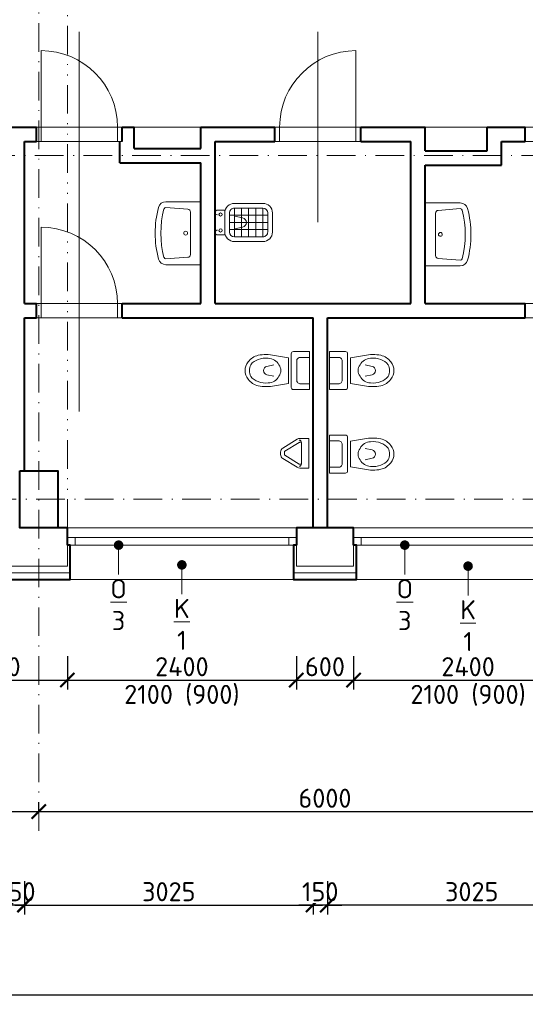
# Model space of a CAD drawing. Header units: metres. Extents: x -115250 to 1551995, y -140807 to 374743.
# Tile 134 of 205: x 91077 to 96377, y 140191 to 150506. Entities that reach past the tile are written whole.
import ezdxf
from ezdxf import colors
from ezdxf.entities.mleader import LeaderData, LeaderLine
from ezdxf.math import Vec2, Vec3

# ---------------------------------------------------------------- set-up
doc = ezdxf.new("R2010")
doc.units = ezdxf.units.M
doc.header["$LTSCALE"] = 100
doc.header["$PDMODE"] = 3
doc.header["$PDSIZE"] = 150
doc.linetypes.add('0102aČERCHOVANÁ', pattern=[5.1, 3, -1, 0.1, -1])
doc.linetypes.add('0103aDVOJČERCHOVANÁ', pattern=[6.2, 3, -1, 0.1, -1, 0.1, -1])
doc.layers.get('Defpoints').update_dxf_attribs({"lineweight": 9})
for name, color, linetype, lineweight in [('010-izolace EPS', 12, '0109IZOLACEEPS', 9), ('010-kota', 3, 'Continuous', 9), ('010-okno', 10, 'Continuous', 15), ('010-okno bublina', 12, 'Continuous', 9), ('010-tenka', 10, 'Continuous', 15), ('010-tlusta', 10, 'Continuous', 40), ('012-klempirske popis', 16, 'Continuous', 9), ('910-dvere', 7, 'Continuous', 15), ('910-osa', 8, '0102aČERCHOVANÁ', 9), ('910-tenka', 4, 'Continuous', 15), ('910-tenka nad', 4, '0103aDVOJČERCHOVANÁ', 15), ('910-tlusta', 6, 'Continuous', 40), ('910-zarizovak', 8, 'Continuous', 15)]:
    doc.layers.add(name, color=color, linetype=linetype, lineweight=lineweight)
doc.styles.add('ISOCPEUR', font='isocpeur.ttf')
doc.linetypes.add('0109IZOLACEEPS', pattern='A,1e-05,[2,atsunami.shx,S=0.4871,R=0,X=0,Y=0],-0.9742,[2,atsunami.shx,S=0.4871,R=180,X=0,Y=0],-1e-05', length=0.97422)
doc.dimstyles.new('TSUNAMI_100', dxfattribs={"dimscale": 100, "dimtxt": 2, "dimasz": 1.5, "dimexe": 1, "dimexo": 2, "dimgap": 0.4, "dimtad": 1, "dimdec": 0, "dimrnd": 5, "dimzin": 0, "dimtxsty": 'ISOCPEUR', "dimblk1": 'ARCHTICK', "dimblk2": 'ARCHTICK', "dimsah": 1, "dimcen": 0.09, "dimdle": 1, "dimclrd": 256, "dimclre": 256, "dimclrt": 256, "dimadec": 0, "dimazin": 0, "dimtfac": 1, "dimtdec": 0, "dimtix": 1, "dimtmove": 1, "dimatfit": 3, "dimfxlon": 1, "dimtfill": 1, "dimtolj": 1, "dimtzin": 0, "dimarcsym": 0})

# ---------------------------------------------------------------- blocks, each defined once
blk = doc.blocks.new('_ARCHTICK')
at = {"color": 0, "linetype": 'ByBlock', "const_width": 0.15}
blk.add_lwpolyline([(-0.5, -0.5), (0.5, 0.5)], dxfattribs=at)
blk = doc.blocks.new('*D543')
at = {"layer": '010-kota', "lineweight": -2, "transparency": 16777216}
for p, q in [((85277, 142210), (85277, 142310)), ((91277, 142210), (91277, 142310)), ((85177, 142210), (91377, 142210))]:
    blk.add_line(p, q, dxfattribs=at)
at = {"layer": 'Defpoints', "color": 0, "transparency": 16777216}
for p in [(85277, 142210), (91277, 142210), (91277, 142210)]:
    blk.add_point(p, dxfattribs=at)
at = {"layer": '010-kota', "lineweight": -2, "transparency": 16777216, "xscale": 150, "yscale": 150, "zscale": 150, "rotation": 180}
blk.add_blockref('_ARCHTICK', (85277, 142210), dxfattribs=at)
at = {"layer": '010-kota', "lineweight": -2, "transparency": 16777216, "xscale": 150, "yscale": 150, "zscale": 150}
blk.add_blockref('_ARCHTICK', (91277, 142210), dxfattribs=at)
at = {"layer": '010-kota', "transparency": 16777216, "insert": (88277, 142153), "char_height": 200, "attachment_point": 5, "style": 'ISOCPEUR', "bg_fill": 3, "box_fill_scale": 1.1, "bg_fill_color": 256, "bg_fill_true_color": 13158600, "bg_fill_transparency": 0}
blk.add_mtext('\\A1;6000', dxfattribs=at)
blk = doc.blocks.new('*D544')
at = {"layer": '010-kota', "lineweight": -2, "transparency": 16777216}
for p, q in [((91277, 142210), (91277, 142310)), ((97277, 142210), (97277, 142310)), ((91177, 142210), (97377, 142210))]:
    blk.add_line(p, q, dxfattribs=at)
at = {"layer": 'Defpoints', "color": 0, "transparency": 16777216}
for p in [(91277, 142210), (97277, 142210), (97277, 142210)]:
    blk.add_point(p, dxfattribs=at)
at = {"layer": '010-kota', "lineweight": -2, "transparency": 16777216, "xscale": 150, "yscale": 150, "zscale": 150, "rotation": 180}
blk.add_blockref('_ARCHTICK', (91277, 142210), dxfattribs=at)
at = {"layer": '010-kota', "lineweight": -2, "transparency": 16777216, "xscale": 150, "yscale": 150, "zscale": 150}
blk.add_blockref('_ARCHTICK', (97277, 142210), dxfattribs=at)
at = {"layer": '010-kota', "transparency": 16777216, "insert": (94277, 142350), "char_height": 200, "attachment_point": 5, "style": 'ISOCPEUR', "bg_fill": 3, "box_fill_scale": 1.1, "bg_fill_color": 256, "bg_fill_true_color": 13158600, "bg_fill_transparency": 0}
blk.add_mtext('\\A1;6000', dxfattribs=at)
blk = doc.blocks.new('*D565')
at = {"layer": '010-kota', "lineweight": -2, "transparency": 16777216}
for p, q in [((90977, 141481), (90977, 141131)), ((91127, 141481), (91127, 141131)), ((90977, 141231), (90827, 141231)), ((91127, 141231), (90977, 141231)), ((91127, 141231), (91277, 141231))]:
    blk.add_line(p, q, dxfattribs=at)
at = {"layer": 'Defpoints', "color": 0, "transparency": 16777216}
for p in [(90977, 145781), (91127, 145781)]:
    blk.add_point(p, dxfattribs=at)
at = {"layer": '010-kota', "lineweight": -2, "transparency": 16777216, "xscale": 150, "yscale": 150, "zscale": 150}
blk.add_blockref('_ARCHTICK', (90977, 141231), dxfattribs=at)
at = {"layer": '010-kota', "lineweight": -2, "transparency": 16777216, "xscale": 150, "yscale": 150, "zscale": 150, "rotation": 180}
blk.add_blockref('_ARCHTICK', (91127, 141231), dxfattribs=at)
at = {"layer": '010-kota', "transparency": 16777216, "insert": (91052, 141371), "char_height": 200, "attachment_point": 5, "style": 'ISOCPEUR', "bg_fill": 3, "box_fill_scale": 1.1, "bg_fill_color": 256, "bg_fill_true_color": 13158600, "bg_fill_transparency": 0}
blk.add_mtext('\\A1;150', dxfattribs=at)
at = {"layer": 'Defpoints', "color": 0, "transparency": 16777216}
blk.add_point((90977, 141231), dxfattribs=at)
blk = doc.blocks.new('*D566')
at = {"layer": '010-kota', "lineweight": -2, "transparency": 16777216}
for p, q in [((91127, 141481), (91127, 141131)), ((94152, 141481), (94152, 141131)), ((91027, 141231), (94252, 141231))]:
    blk.add_line(p, q, dxfattribs=at)
at = {"layer": 'Defpoints', "color": 0, "transparency": 16777216}
for p in [(91127, 145781), (94152, 145781), (94152, 141231)]:
    blk.add_point(p, dxfattribs=at)
at = {"layer": '010-kota', "lineweight": -2, "transparency": 16777216, "xscale": 150, "yscale": 150, "zscale": 150, "rotation": 180}
blk.add_blockref('_ARCHTICK', (91127, 141231), dxfattribs=at)
at = {"layer": '010-kota', "lineweight": -2, "transparency": 16777216, "xscale": 150, "yscale": 150, "zscale": 150}
blk.add_blockref('_ARCHTICK', (94152, 141231), dxfattribs=at)
at = {"layer": '010-kota', "transparency": 16777216, "insert": (92640, 141371), "char_height": 200, "attachment_point": 5, "style": 'ISOCPEUR', "bg_fill": 3, "box_fill_scale": 1.1, "bg_fill_color": 256, "bg_fill_true_color": 13158600, "bg_fill_transparency": 0}
blk.add_mtext('\\A1;3025', dxfattribs=at)
blk = doc.blocks.new('*D567')
at = {"layer": '010-kota', "lineweight": -2, "transparency": 16777216}
for p, q in [((94152, 141481), (94152, 141131)), ((94302, 141481), (94302, 141131)), ((94152, 141231), (94002, 141231)), ((94302, 141231), (94152, 141231)), ((94302, 141231), (94452, 141231))]:
    blk.add_line(p, q, dxfattribs=at)
at = {"layer": 'Defpoints', "color": 0, "transparency": 16777216}
for p in [(94152, 145081), (94302, 145081)]:
    blk.add_point(p, dxfattribs=at)
at = {"layer": '010-kota', "lineweight": -2, "transparency": 16777216, "xscale": 150, "yscale": 150, "zscale": 150}
blk.add_blockref('_ARCHTICK', (94152, 141231), dxfattribs=at)
at = {"layer": '010-kota', "lineweight": -2, "transparency": 16777216, "xscale": 150, "yscale": 150, "zscale": 150, "rotation": 180}
blk.add_blockref('_ARCHTICK', (94302, 141231), dxfattribs=at)
at = {"layer": '010-kota', "transparency": 16777216, "insert": (94227, 141371), "char_height": 200, "attachment_point": 5, "style": 'ISOCPEUR', "bg_fill": 3, "box_fill_scale": 1.1, "bg_fill_color": 256, "bg_fill_true_color": 13158600, "bg_fill_transparency": 0}
blk.add_mtext('\\A1;150', dxfattribs=at)
at = {"layer": 'Defpoints', "color": 0, "transparency": 16777216}
blk.add_point((94152, 141231), dxfattribs=at)
blk = doc.blocks.new('*D568')
at = {"layer": '010-kota', "lineweight": -2, "transparency": 16777216}
for p, q in [((94302, 141481), (94302, 141131)), ((97327, 141481), (97327, 141131)), ((97427, 141231), (94202, 141231))]:
    blk.add_line(p, q, dxfattribs=at)
at = {"layer": 'Defpoints', "color": 0, "transparency": 16777216}
for p in [(94302, 145781), (97327, 145781), (94302, 141231)]:
    blk.add_point(p, dxfattribs=at)
at = {"layer": '010-kota', "lineweight": -2, "transparency": 16777216, "xscale": 150, "yscale": 150, "zscale": 150, "rotation": 180}
blk.add_blockref('_ARCHTICK', (94302, 141231), dxfattribs=at)
at = {"layer": '010-kota', "lineweight": -2, "transparency": 16777216, "xscale": 150, "yscale": 150, "zscale": 150}
blk.add_blockref('_ARCHTICK', (97327, 141231), dxfattribs=at)
at = {"layer": '010-kota', "transparency": 16777216, "insert": (95815, 141371), "char_height": 200, "attachment_point": 5, "style": 'ISOCPEUR', "bg_fill": 3, "box_fill_scale": 1.1, "bg_fill_color": 256, "bg_fill_true_color": 13158600, "bg_fill_transparency": 0}
blk.add_mtext('\\A1;3025', dxfattribs=at)
blk = doc.blocks.new('*D585')
at = {"layer": '010-kota', "lineweight": -2, "transparency": 16777216}
for p, q in [((42047, 140541), (42047, 140191)), ((109877, 140541), (109877, 140191)), ((41947, 140291), (109977, 140291))]:
    blk.add_line(p, q, dxfattribs=at)
at = {"layer": 'Defpoints', "color": 0, "transparency": 16777216}
for p in [(42047, 144781), (109877, 144781), (109877, 140291)]:
    blk.add_point(p, dxfattribs=at)
at = {"layer": '010-kota', "lineweight": -2, "transparency": 16777216, "xscale": 150, "yscale": 150, "zscale": 150, "rotation": 180}
blk.add_blockref('_ARCHTICK', (42047, 140291), dxfattribs=at)
at = {"layer": '010-kota', "lineweight": -2, "transparency": 16777216, "xscale": 150, "yscale": 150, "zscale": 150}
blk.add_blockref('_ARCHTICK', (109877, 140291), dxfattribs=at)
at = {"layer": '010-kota', "transparency": 16777216, "insert": (75962, 140431), "char_height": 200, "attachment_point": 5, "style": 'ISOCPEUR', "bg_fill": 3, "box_fill_scale": 1.1, "bg_fill_color": 256, "bg_fill_true_color": 13158600, "bg_fill_transparency": 0}
blk.add_mtext('\\A1;67830', dxfattribs=at)
blk = doc.blocks.new('*D767')
at = {"layer": '010-kota', "lineweight": -2, "transparency": 16777216}
for p, q in [((90077, 143838), (90077, 143488)), ((91577, 143838), (91577, 143488)), ((89977, 143588), (91677, 143588))]:
    blk.add_line(p, q, dxfattribs=at)
at = {"layer": 'Defpoints', "color": 0, "transparency": 16777216}
for p in [(90077, 144781), (91577, 144781), (91577, 143588)]:
    blk.add_point(p, dxfattribs=at)
at = {"layer": '010-kota', "lineweight": -2, "transparency": 16777216, "xscale": 150, "yscale": 150, "zscale": 150, "rotation": 180}
blk.add_blockref('_ARCHTICK', (90077, 143588), dxfattribs=at)
at = {"layer": '010-kota', "lineweight": -2, "transparency": 16777216, "xscale": 150, "yscale": 150, "zscale": 150}
blk.add_blockref('_ARCHTICK', (91577, 143588), dxfattribs=at)
at = {"layer": '010-kota', "transparency": 16777216, "insert": (90827, 143728), "char_height": 200, "attachment_point": 5, "style": 'ISOCPEUR', "bg_fill": 3, "box_fill_scale": 1.1, "bg_fill_color": 256, "bg_fill_true_color": 13158600, "bg_fill_transparency": 0}
blk.add_mtext('\\A1;1500', dxfattribs=at)
blk = doc.blocks.new('*D768')
at = {"layer": '010-kota', "lineweight": -2, "transparency": 16777216}
for p, q in [((91577, 143838), (91577, 143488)), ((93977, 143838), (93977, 143488)), ((91477, 143588), (94077, 143588))]:
    blk.add_line(p, q, dxfattribs=at)
at = {"layer": 'Defpoints', "color": 0, "transparency": 16777216}
for p in [(91577, 144781), (93977, 144781), (93977, 143588)]:
    blk.add_point(p, dxfattribs=at)
at = {"layer": '010-kota', "lineweight": -2, "transparency": 16777216, "xscale": 150, "yscale": 150, "zscale": 150, "rotation": 180}
blk.add_blockref('_ARCHTICK', (91577, 143588), dxfattribs=at)
at = {"layer": '010-kota', "lineweight": -2, "transparency": 16777216, "xscale": 150, "yscale": 150, "zscale": 150}
blk.add_blockref('_ARCHTICK', (93977, 143588), dxfattribs=at)
at = {"layer": '010-kota', "transparency": 16777216, "insert": (92777, 143728), "char_height": 200, "attachment_point": 5, "style": 'ISOCPEUR', "bg_fill": 3, "box_fill_scale": 1.1, "bg_fill_color": 256, "bg_fill_true_color": 13158600, "bg_fill_transparency": 0}
blk.add_mtext('\\A1;2400', dxfattribs=at)
blk = doc.blocks.new('*D769')
at = {"layer": '010-kota', "lineweight": -2, "transparency": 16777216}
for p, q in [((93977, 143838), (93977, 143488)), ((94577, 143838), (94577, 143488)), ((93877, 143588), (94677, 143588))]:
    blk.add_line(p, q, dxfattribs=at)
at = {"layer": 'Defpoints', "color": 0, "transparency": 16777216}
for p in [(93977, 144781), (94577, 144781)]:
    blk.add_point(p, dxfattribs=at)
at = {"layer": '010-kota', "lineweight": -2, "transparency": 16777216, "xscale": 150, "yscale": 150, "zscale": 150, "rotation": 180}
blk.add_blockref('_ARCHTICK', (93977, 143588), dxfattribs=at)
at = {"layer": '010-kota', "lineweight": -2, "transparency": 16777216, "xscale": 150, "yscale": 150, "zscale": 150}
blk.add_blockref('_ARCHTICK', (94577, 143588), dxfattribs=at)
at = {"layer": '010-kota', "transparency": 16777216, "insert": (94277, 143728), "char_height": 200, "attachment_point": 5, "style": 'ISOCPEUR', "bg_fill": 3, "box_fill_scale": 1.1, "bg_fill_color": 256, "bg_fill_true_color": 13158600, "bg_fill_transparency": 0}
blk.add_mtext('\\A1;600', dxfattribs=at)
at = {"layer": 'Defpoints', "color": 0, "transparency": 16777216}
blk.add_point((94577, 143588), dxfattribs=at)
blk = doc.blocks.new('*D770')
at = {"layer": '010-kota', "lineweight": -2, "transparency": 16777216}
for p, q in [((94577, 143838), (94577, 143488)), ((96977, 143838), (96977, 143488)), ((94477, 143588), (97077, 143588))]:
    blk.add_line(p, q, dxfattribs=at)
at = {"layer": 'Defpoints', "color": 0, "transparency": 16777216}
for p in [(94577, 144781), (96977, 144781), (96977, 143588)]:
    blk.add_point(p, dxfattribs=at)
at = {"layer": '010-kota', "lineweight": -2, "transparency": 16777216, "xscale": 150, "yscale": 150, "zscale": 150, "rotation": 180}
blk.add_blockref('_ARCHTICK', (94577, 143588), dxfattribs=at)
at = {"layer": '010-kota', "lineweight": -2, "transparency": 16777216, "xscale": 150, "yscale": 150, "zscale": 150}
blk.add_blockref('_ARCHTICK', (96977, 143588), dxfattribs=at)
at = {"layer": '010-kota', "transparency": 16777216, "insert": (95777, 143728), "char_height": 200, "attachment_point": 5, "style": 'ISOCPEUR', "bg_fill": 3, "box_fill_scale": 1.1, "bg_fill_color": 256, "bg_fill_true_color": 13158600, "bg_fill_transparency": 0}
blk.add_mtext('\\A1;2400', dxfattribs=at)
blk = doc.blocks.new('*D780')
at = {"layer": '010-kota', "lineweight": -2, "transparency": 16777216}
for p, q in [((91577, 143838), (91577, 143488)), ((93977, 143838), (93977, 143488)), ((91477, 143588), (94077, 143588))]:
    blk.add_line(p, q, dxfattribs=at)
at = {"layer": 'Defpoints', "color": 0, "transparency": 16777216}
for p in [(91577, 144981), (93977, 144981), (93977, 143588)]:
    blk.add_point(p, dxfattribs=at)
at = {"layer": '010-kota', "lineweight": -2, "transparency": 16777216, "xscale": 150, "yscale": 150, "zscale": 150, "rotation": 180}
blk.add_blockref('_ARCHTICK', (91577, 143588), dxfattribs=at)
at = {"layer": '010-kota', "lineweight": -2, "transparency": 16777216, "xscale": 150, "yscale": 150, "zscale": 150}
blk.add_blockref('_ARCHTICK', (93977, 143588), dxfattribs=at)
at = {"layer": '010-kota', "transparency": 16777216, "char_height": 200, "attachment_point": 5, "style": 'ISOCPEUR', "bg_fill": 3, "box_fill_scale": 1.1, "bg_fill_color": 256, "bg_fill_true_color": 13158600, "bg_fill_transparency": 0}
for s, insert in [('\\A1;2400', (92777, 143728)), ('\\A1;2100 (900)', (92777, 143428))]:
    blk.add_mtext(s, dxfattribs=dict(at, insert=insert))
blk = doc.blocks.new('*D781')
at = {"layer": '010-kota', "lineweight": -2, "transparency": 16777216}
for p, q in [((94577, 143838), (94577, 143488)), ((96977, 143838), (96977, 143488)), ((94477, 143588), (97077, 143588))]:
    blk.add_line(p, q, dxfattribs=at)
at = {"layer": 'Defpoints', "color": 0, "transparency": 16777216}
for p in [(94577, 144981), (96977, 144981), (96977, 143588)]:
    blk.add_point(p, dxfattribs=at)
at = {"layer": '010-kota', "lineweight": -2, "transparency": 16777216, "xscale": 150, "yscale": 150, "zscale": 150, "rotation": 180}
blk.add_blockref('_ARCHTICK', (94577, 143588), dxfattribs=at)
at = {"layer": '010-kota', "lineweight": -2, "transparency": 16777216, "xscale": 150, "yscale": 150, "zscale": 150}
blk.add_blockref('_ARCHTICK', (96977, 143588), dxfattribs=at)
at = {"layer": '010-kota', "transparency": 16777216, "char_height": 200, "attachment_point": 5, "style": 'ISOCPEUR', "bg_fill": 3, "box_fill_scale": 1.1, "bg_fill_color": 256, "bg_fill_true_color": 13158600, "bg_fill_transparency": 0}
for s, insert in [('\\A1;2400', (95777, 143728)), ('\\A1;2100 (900)', (95777, 143428))]:
    blk.add_mtext(s, dxfattribs=dict(at, insert=insert))
blk = doc.blocks.new('_Dot')
at = {"color": 0, "linetype": 'ByBlock', "lineweight": -2}
blk.add_line((-0.5, 0), (-1, 0), dxfattribs=at)
at = {"color": 0, "linetype": 'ByBlock', "const_width": 0.5}
blk.add_lwpolyline([(-0.25, 0, 1), (0.25, 0, 1)], format="xyb", close=True, dxfattribs=at)

msp = doc.modelspace()

# ---------------------------------------------------------------- linework, layer by layer
at = {"layer": '910-dvere'}
for p, q in [((91702, 146401.6), (91702, 150377)), ((94202, 148385.5), (94202, 150377)), ((91302, 149231.2), (91302, 150181.2)), ((94602, 149231.2), (94602, 150181.2)), ((91252, 149381.2), (92152, 149381.2)), ((92102, 149231.2), (92102, 149381.2)), ((93752, 149381.2), (94652, 149381.2)), ((93802, 149231.2), (93802, 149381.2)), ((97277, 149381.2), (96377, 149381.2)), ((91252, 149231.2), (92152, 149231.2)), ((93752, 149231.2), (94652, 149231.2)), ((97277, 149231.2), (96377, 149231.2)), ((91302, 147381.2), (91302, 148331.2)), ((91252, 147531.2), (92152, 147531.2)), ((92102, 147381.2), (92102, 147531.2)), ((96377, 147531.2), (97277, 147531.2)), ((91252, 147381.2), (92152, 147381.2)), ((96377, 147381.2), (97277, 147381.2))]:
    msp.add_line(p, q, dxfattribs=at)
for centre, start, end in [((91302, 149381.2), 0, 90), ((94602, 149381.2), 90, 180), ((91302, 147531.2), 0, 90)]:
    msp.add_arc(centre, 800, start, end, dxfattribs=at)
at = {"layer": '910-osa'}
for p, q in [((91277, 142009.5), (91277, 163690.5)), ((90727, 149081.2), (114312.1, 149081.2)), ((40251.5, 145481.2), (114312.1, 145481.2))]:
    msp.add_line(p, q, dxfattribs=at)
at = {"layer": '910-tenka'}
for p, q in [((92277, 149381.2), (92977, 149381.2)), ((95327, 149381.2), (95977, 149381.2)), ((91127, 145181.2), (109277, 145181.2))]:
    msp.add_line(p, q, dxfattribs=at)
at = {"layer": '910-tenka nad', "linetype": '0103aDVOJČERCHOVANÁ'}
msp.add_line((91577, 145181.2), (91577, 160181.2), dxfattribs=at)
at = {"layer": '910-tlusta'}
for p, q in [((90727, 149381.2), (91252, 149381.2)), ((91252, 149231.2), (91252, 149381.2)), ((92152, 149381.2), (92277, 149381.2)), ((92152, 149231.2), (92152, 149381.2)), ((92277, 149156.2), (92277, 149381.2)), ((92977, 149381.2), (93752, 149381.2)), ((92977, 149156.2), (92977, 149381.2)), ((93752, 149231.2), (93752, 149381.2)), ((94652, 149381.2), (95327, 149381.2)), ((94652, 149231.2), (94652, 149381.2)), ((95327, 149131.2), (95327, 149381.2)), ((95977, 149381.2), (96377, 149381.2)), ((95977, 149131.2), (95977, 149381.2)), ((96377, 149231.2), (96377, 149381.2)), ((91127, 149231.2), (91252, 149231.2)), ((91127, 147531.2), (91127, 149231.2)), ((92127, 149006.2), (92127, 149231.2)), ((92277, 149156.2), (92977, 149156.2)), ((93127, 149231.2), (93752, 149231.2)), ((93127, 147531.2), (93127, 149231.2)), ((94652, 149231.2), (95177, 149231.2)), ((95177, 147531.2), (95177, 149231.2)), ((96127, 149231.2), (96377, 149231.2)), ((96127, 148981.2), (96127, 149231.2)), ((95327, 149131.2), (95977, 149131.2)), ((92127, 149006.2), (92977, 149006.2)), ((92977, 147531.2), (92977, 149006.2)), ((95327, 148981.2), (96127, 148981.2)), ((95327, 147531.2), (95327, 148981.2)), ((91127, 147531.2), (91252, 147531.2)), ((91252, 147381.2), (91252, 147531.2)), ((92152, 147531.2), (92977, 147531.2)), ((92152, 147381.2), (92152, 147531.2)), ((93127, 147531.2), (95177, 147531.2)), ((95327, 147531.2), (96377, 147531.2)), ((96377, 147381.2), (96377, 147531.2)), ((91127, 147381.2), (91252, 147381.2)), ((91127, 145781.2), (91127, 147381.2)), ((92152, 147381.2), (94152, 147381.2)), ((94152, 145181.2), (94152, 147381.2)), ((94302, 147381.2), (96377, 147381.2)), ((94302, 145181.2), (94302, 147381.2)), ((91577, 145181.2), (91127, 145181.2)), ((91577, 145001.2), (91577, 145181.2))]:
    msp.add_line(p, q, dxfattribs=at)
msp.add_lwpolyline([(91077, 145781.2), (91477, 145781.2), (91477, 145181.2), (91077, 145181.2)], close=True, dxfattribs=at)
msp.add_lwpolyline([(94577, 145001.2), (94577, 145181.2), (93977, 145181.2), (93977, 145001.2)], dxfattribs=at)
at = {"layer": '910-zarizovak'}
for p, q in [((92977, 148598.7), (92609.1, 148598.7)), ((92839.3, 148520.9), (92609.1, 148538.7)), ((92977, 147938.7), (92977, 148598.7)), ((93627, 148581.2), (93327, 148581.2)), ((93627, 148581.2), (93327, 148581.2)), ((93627, 148581.2), (93327, 148581.2)), ((93627, 148531.2), (93327, 148531.2)), ((93327, 148531.2), (93327, 148231.3)), ((93402, 148531.2), (93402, 148231.3)), ((93477, 148531.2), (93477, 148231.3)), ((93552, 148531.2), (93552, 148231.3)), ((93627, 148581.2), (93627, 148581.2)), ((93627, 148581.2), (93627, 148581.2)), ((93627, 148581.2), (93627, 148581.2)), ((93627, 148531.2), (93627, 148231.3)), ((95694.9, 148586.2), (95327, 148586.2)), ((95327, 148586.2), (95327, 147926.2)), ((95694.9, 148526.2), (95464.7, 148508.4)), ((92867, 148046.5), (92867, 148491)), ((93127, 148276.3), (93127, 148486.2)), ((93127, 148486.2), (93127, 148486.2)), ((93127, 148486.2), (93127, 148276.3)), ((93127, 148276.3), (93127, 148486.2)), ((93152, 148511.2), (93231.6, 148511.2)), ((93231.6, 148511.2), (93152, 148511.2)), ((93152, 148511.2), (93152, 148511.2)), ((93152, 148511.2), (93231.6, 148511.2)), ((93227, 148481.2), (93227, 148281.2)), ((93227, 148481.2), (93227, 148481.2)), ((93227, 148481.2), (93227, 148281.2)), ((93227, 148481.2), (93227, 148481.2)), ((93227, 148481.2), (93227, 148281.2)), ((93227, 148481.2), (93227, 148481.2)), ((93227, 148481.2), (93227, 148281.2)), ((93227, 148481.2), (93227, 148481.2)), ((93227, 148481.2), (93227, 148281.2)), ((93277, 148481.2), (93277, 148281.2)), ((93677, 148456.2), (93277, 148456.2)), ((93413.9, 148430), (93333.4, 148447.5)), ((93677, 148281.2), (93677, 148481.2)), ((93727, 148281.2), (93727, 148481.2)), ((93727, 148281.2), (93727, 148481.2)), ((93727, 148281.2), (93727, 148481.2)), ((95437, 148478.5), (95437, 148034)), ((93677, 148381.2), (93277, 148381.2)), ((93413.9, 148332.5), (93333.4, 148315)), ((93127, 148276.3), (93127, 148276.3)), ((93152, 148251.2), (93152, 148251.2)), ((93152, 148251.2), (93231.6, 148251.2)), ((93231.6, 148251.2), (93152, 148251.2)), ((93231.6, 148251.2), (93152, 148251.2)), ((93231.6, 148251.2), (93231.6, 148251.2)), ((93677, 148306.3), (93277, 148306.3)), ((93327, 148231.3), (93627, 148231.3)), ((93727, 148281.2), (93727, 148281.2)), ((93727, 148281.2), (93727, 148281.2)), ((93727, 148281.2), (93727, 148281.2)), ((93327, 148181.2), (93327, 148181.2)), ((93327, 148181.2), (93627, 148181.2)), ((93327, 148181.2), (93327, 148181.2)), ((93327, 148181.2), (93627, 148181.2)), ((93327, 148181.2), (93327, 148181.2)), ((93327, 148181.2), (93627, 148181.2)), ((92609.1, 147998.7), (92839.3, 148016.6)), ((92609.1, 147938.7), (92977, 147938.7)), ((95327, 147926.2), (95694.9, 147926.2)), ((95464.7, 148004.1), (95694.9, 147986.2)), ((93746.8, 146987.7), (93894.5, 146965)), ((93924.4, 146653.2), (93924.4, 147006)), ((93946.8, 147028.5), (94115.7, 147028.5)), ((94115.7, 147028.5), (94115.7, 146630.7)), ((94492.1, 147028.5), (94323.3, 147028.5)), ((94323.3, 147028.5), (94323.3, 146630.7)), ((94514.6, 146653.2), (94514.6, 147006)), ((94692.2, 146987.7), (94544.5, 146965)), ((93667.7, 146873.5), (93740.2, 146889.2)), ((93894.5, 146965), (93894.5, 146694.2)), ((93980.5, 146930.3), (93980.5, 146922.2)), ((93980.5, 146922.2), (93980.5, 146737)), ((94020.7, 146967.6), (94115.7, 146967.9)), ((94418.3, 146967.6), (94323.3, 146967.9)), ((94458.5, 146930.3), (94458.5, 146922.2)), ((94458.5, 146922.2), (94458.5, 146737)), ((94544.5, 146965), (94544.5, 146694.2)), ((94771.2, 146873.5), (94698.7, 146889.2)), ((93667.7, 146785.7), (93740.2, 146770)), ((94771.2, 146785.7), (94698.7, 146770)), ((93746.8, 146671.5), (93894.5, 146694.2)), ((93980.5, 146728.9), (93980.5, 146737)), ((94020.7, 146691.6), (94115.7, 146691.3)), ((94418.3, 146691.6), (94323.3, 146691.3)), ((94458.5, 146728.9), (94458.5, 146737)), ((94692.2, 146671.5), (94544.5, 146694.2)), ((93946.8, 146630.7), (94115.7, 146630.7)), ((94492.1, 146630.7), (94323.3, 146630.7)), ((94492.1, 146154.3), (94323.3, 146154.3)), ((94323.3, 146154.3), (94323.3, 145756.5)), ((94418.3, 146093.4), (94323.3, 146093.7)), ((94458.5, 146056.1), (94458.5, 146048)), ((94514.6, 145779), (94514.6, 146131.8)), ((94692.2, 146113.5), (94544.5, 146090.8)), ((94544.5, 146090.8), (94544.5, 145820)), ((94458.5, 146048), (94458.5, 145862.8)), ((94771.2, 145999.3), (94698.7, 146015)), ((94458.5, 145854.7), (94458.5, 145862.8)), ((94771.2, 145911.5), (94698.7, 145895.8)), ((94418.3, 145817.4), (94323.3, 145817.1)), ((94492.1, 145756.5), (94323.3, 145756.5)), ((94692.2, 145797.3), (94544.5, 145820))]:
    msp.add_line(p, q, dxfattribs=at)
for points in [[(94109.2, 146118.5), (94012.3, 146118.5, 0.1384177), (93986.1, 146111.1), (93835.1, 146018.5, 0.2608407), (93811.2, 145975.9), (93811.2, 145963.8), (93811.2, 145951.7, 0.2608407), (93835.1, 145909.1), (93986.1, 145816.4, 0.1384177), (94012.3, 145809.1), (94109.2, 145809.1), (94109.2, 146118.5)], [(93851.2, 145963.8), (93851.2, 145975.9, -0.2608407), (93856, 145984.4), (94007, 146077, -0.1384177), (94012.3, 146078.5), (94029, 146078.5)], [(94031.2, 145963.8), (94031.2, 146059.8, 0.1021129), (94024.5, 146092.3, 0.4643624), (94005.7, 146098, 0.2764677)], [(93851.2, 145963.8), (93851.2, 145951.7, 0.2608407), (93856, 145943.2), (94007, 145850.5, 0.1384177), (94012.3, 145849.1), (94029, 145849.1)], [(94031.2, 145963.8), (94031.2, 145867.8, -0.1021129), (94024.5, 145835.2, -0.4643624), (94005.7, 145829.5, -0.2764677)]]:
    msp.add_lwpolyline(points, format="xyb", dxfattribs=at)
for centre, radius in [((93182.6, 148464.6), 16.7), ((92817, 148268.7), 20), ((93182.6, 148297.9), 16.7), ((95487, 148256.2), 20)]:
    msp.add_circle(centre, radius, dxfattribs=at)
for centre, radius, start, end in [((93567, 148268.7), 1070, 165.37301, 194.62699), ((92609.1, 148518.7), 80, 90, 165.37301), ((92609.1, 148518.7), 20, 90, 165.37301), ((93327, 148481.3), 100, 90.00355, 180.01777), ((93327, 148481.3), 100, 90.00355, 180.01777), ((93327, 148481.3), 100, 90.00355, 180.01777), ((93327, 148481.2), 50, 89.9929, 179.99291), ((93627, 148481.3), 100, 359.98223, 89.99645), ((93627, 148481.3), 100, 359.98223, 89.99645), ((93627, 148481.3), 100, 359.98223, 89.99645), ((93627, 148481.2), 50, 0.00711, 90.0071), ((95694.9, 148506.2), 80, 14.62699, 90), ((95694.9, 148506.2), 20, 14.62699, 90), ((94737, 148256.2), 1070, 345.37301, 14.62699), ((93567, 148268.7), 1010, 165.37301, 194.62699), ((92837, 148491), 30, 0, 85.56587), ((93152, 148486.2), 25, 90, 180.00001), ((93152, 148486.2), 25, 90, 180.00001), ((93152, 148486.2), 25, 180, 270), ((93327, 148481.2), 100, 162.52863, 179.98624), ((93327, 148481.2), 100, 162.52901, 179.9858), ((93403.4, 148381.2), 49.9, 282.25774, 77.74227), ((95467, 148478.5), 30, 94.43413, 180), ((94737, 148256.2), 1010, 345.37301, 14.62699), ((93152, 148276.3), 25, 90, 180.00001), ((93152, 148276.3), 25, 180, 270), ((93152, 148276.3), 25, 180, 270), ((93327, 148281.3), 100, 180.01377, 197.47138), ((93327, 148281.3), 100, 180.00355, 270.00356), ((93327, 148281.3), 100, 180.01421, 197.47101), ((93327, 148281.3), 100, 180.00355, 270.00356), ((93327, 148281.3), 100, 180.00355, 270.00356), ((93327, 148281.3), 50, 180.00711, 270.00711), ((93627, 148281.3), 100, 269.99644, 359.99645), ((93627, 148281.3), 100, 269.99644, 359.99645), ((93627, 148281.3), 100, 269.99644, 359.99645), ((93627, 148281.3), 50, 269.99289, 359.9929), ((92609.1, 148018.7), 20, 194.62699, 270), ((92837, 148046.5), 30, 274.43413, 0), ((95467, 148034), 30, 180, 265.56587), ((92609.1, 148018.7), 80, 194.62699, 270), ((95694.9, 148006.2), 20, 270, 345.37301), ((95694.9, 148006.2), 80, 270, 345.37301), ((93620.1, 146810.5), 184.3, 103.64169, 143.4943), ((93657.1, 146594.1), 403.6, 77.15969, 101.49154), ((93946.8, 147006), 22.4, 90.00001, 180), ((94492.1, 147006), 22.4, 360, 89.99999), ((94781.9, 146594.1), 403.6, 78.50846, 102.84031), ((94818.8, 146810.5), 184.3, 36.5057, 76.35831), ((93581.2, 146829.6), 141.9, 140.33588, 180), ((93617.9, 146829.6), 133.4, 152.39507, 180), ((93617.9, 146803.3), 147.5, 106.28571, 143.29414), ((93654.9, 146757.4), 203.1, 81.99087, 112.67311), ((93680.6, 146831.6), 127, 26.62495, 88.86315), ((93708.7, 146823.7), 107.3, 4.18975, 37.13811), ((94017.9, 146930.3), 37.4, 85.66929, 180), ((94421.1, 146930.3), 37.4, 360, 94.33071), ((94730.3, 146823.7), 107.3, 142.86189, 175.81025), ((94758.3, 146831.6), 127, 91.13685, 153.37505), ((94784.1, 146757.4), 203.1, 67.32689, 98.00913), ((94821, 146803.3), 147.5, 36.70586, 73.71429), ((94821, 146829.6), 133.4, 360, 27.60493), ((94857.8, 146829.6), 141.9, 360, 39.66412), ((93581.2, 146829.6), 141.9, 180, 219.66413), ((93617.9, 146829.6), 133.4, 180.00001, 207.60494), ((93677.3, 146829.6), 44.9, 102.25755, 257.74178), ((93708.7, 146835.5), 107.3, 322.86191, 355.81028), ((94730.3, 146835.5), 107.3, 184.18972, 217.13809), ((94761.7, 146829.6), 44.9, 282.25822, 77.74245), ((94821, 146829.6), 133.4, 332.39506, 359.99999), ((94857.8, 146829.6), 141.9, 320.33587, 360), ((93620.1, 146848.7), 184.3, 216.50571, 256.35832), ((93617.9, 146855.9), 147.5, 216.70586, 253.71431), ((93654.9, 146901.8), 203.1, 247.3269, 278.00915), ((93657.1, 147065.1), 403.6, 258.50847, 282.84034), ((93680.6, 146827.6), 127, 271.13689, 333.37507), ((94017.9, 146728.9), 37.4, 180.00003, 274.33073), ((94421.1, 146728.9), 37.4, 265.66927, 359.99997), ((94758.3, 146827.6), 127, 206.62493, 268.86311), ((94781.9, 147065.1), 403.6, 257.15966, 281.49153), ((94784.1, 146901.8), 203.1, 261.99085, 292.6731), ((94818.8, 146848.7), 184.3, 283.64168, 323.49429), ((94821, 146855.9), 147.5, 286.28569, 323.29414), ((93946.8, 146653.2), 22.4, 180, 270), ((94492.1, 146653.2), 22.4, 270, 360), ((94492.1, 146131.8), 22.4, 360, 89.99999), ((94421.1, 146056.1), 37.4, 360, 94.33071), ((94758.3, 145957.4), 127, 91.13685, 153.37505), ((94781.9, 145719.9), 403.6, 78.50846, 102.84031), ((94784.1, 145883.2), 203.1, 67.32689, 98.00913), ((94818.8, 145936.3), 184.3, 36.5057, 76.35831), ((94821, 145929.1), 147.5, 36.70586, 73.71429), ((94730.3, 145949.5), 107.3, 142.86189, 175.81025), ((94730.3, 145961.3), 107.3, 184.18972, 217.13809), ((94761.7, 145955.4), 44.9, 282.25822, 77.74245), ((94821, 145955.4), 133.4, 360, 27.60493), ((94821, 145955.4), 133.4, 332.39506, 359.99999), ((94857.8, 145955.4), 141.9, 360, 39.66412), ((94857.8, 145955.4), 141.9, 320.33587, 360), ((94421.1, 145854.7), 37.4, 265.66927, 359.99997), ((94758.3, 145953.4), 127, 206.62493, 268.86311), ((94818.8, 145974.5), 184.3, 283.64168, 323.49429), ((94821, 145981.7), 147.5, 286.28569, 323.29414), ((94492.1, 145779), 22.4, 270, 360), ((94781.9, 146190.9), 403.6, 257.15966, 281.49153), ((94784.1, 146027.6), 203.1, 261.99085, 292.6731)]:
    msp.add_arc(centre, radius, start, end, dxfattribs=at)

# ---------------------------------------------------------------- next in the draw order: dimensions: what is measured, and where the dimension line sits
at = {"layer": '010-kota'}
dim = msp.add_linear_dim(base=(91277, 142209.5), p1=(85277, 142209.5), p2=(91277, 142209.5), dimstyle='TSUNAMI_100', dxfattribs=at)
dim.commit()
dim.dimension.update_dxf_attribs({"geometry": '*D543', "text_midpoint": (88277, 142013.3), "dimtype": 160})

# ---------------------------------------------------------------- next in the draw order: dimensions: what is measured, and where the dimension line sits
dim = msp.add_linear_dim(base=(97277, 142209.5), p1=(91277, 142209.5), p2=(97277, 142209.5), dimstyle='TSUNAMI_100', dxfattribs=at)
dim.commit()
dim.dimension.update_dxf_attribs({"geometry": '*D544', "text_midpoint": (94277, 142349.5)})

# ---------------------------------------------------------------- next in the draw order: dimensions: what is measured, and where the dimension line sits
dim = msp.add_linear_dim(base=(90977, 141230.8), p1=(91127, 145781.2), p2=(90977, 145781.2), dimstyle='TSUNAMI_100', dxfattribs=at)
dim.commit()
dim.dimension.update_dxf_attribs({"geometry": '*D565', "text_midpoint": (91052, 141370.8)})

# ---------------------------------------------------------------- next in the draw order: dimensions: what is measured, and where the dimension line sits
dim = msp.add_linear_dim(base=(94152, 141230.8), p1=(91127, 145781.2), p2=(94152, 145781.2), dimstyle='TSUNAMI_100', dxfattribs=at)
dim.commit()
dim.dimension.update_dxf_attribs({"geometry": '*D566', "text_midpoint": (92639.5, 141370.8)})

# ---------------------------------------------------------------- next in the draw order: dimensions: what is measured, and where the dimension line sits
dim = msp.add_linear_dim(base=(94152, 141230.8), p1=(94302, 145081.2), p2=(94152, 145081.2), dimstyle='TSUNAMI_100', dxfattribs=at)
dim.commit()
dim.dimension.update_dxf_attribs({"geometry": '*D567', "text_midpoint": (94227, 141370.8)})

# ---------------------------------------------------------------- next in the draw order: linework, layer by layer
at = {"layer": '010-okno'}
msp.add_line((91577, 145081.2), (93977, 145081.2), dxfattribs=at)

# ---------------------------------------------------------------- next in the draw order: dimensions: what is measured, and where the dimension line sits
at = {"layer": '010-kota'}
dim = msp.add_linear_dim(base=(94302, 141230.8), p1=(97327, 145781.2), p2=(94302, 145781.2), dimstyle='TSUNAMI_100', dxfattribs=at)
dim.commit()
dim.dimension.update_dxf_attribs({"geometry": '*D568', "text_midpoint": (95814.5, 141370.8)})

# ---------------------------------------------------------------- next in the draw order: linework, layer by layer
at = {"layer": '010-okno'}
msp.add_line((94577, 145081.2), (96977, 145081.2), dxfattribs=at)

# ---------------------------------------------------------------- next in the draw order: dimensions: what is measured, and where the dimension line sits
at = {"layer": '010-kota'}
dim = msp.add_linear_dim(base=(109877, 140291.2), p1=(42047, 144781.2), p2=(109877, 144781.2), dimstyle='TSUNAMI_100', dxfattribs=at)
dim.commit()
dim.dimension.update_dxf_attribs({"geometry": '*D585', "text_midpoint": (75962, 140431.2)})

# ---------------------------------------------------------------- next in the draw order: dimensions: what is measured, and where the dimension line sits
dim = msp.add_linear_dim(base=(91577, 143588), p1=(90077, 144781.2), p2=(91577, 144781.2), dimstyle='TSUNAMI_100', dxfattribs=at)
dim.commit()
dim.dimension.update_dxf_attribs({"geometry": '*D767', "text_midpoint": (90827, 143728)})

# ---------------------------------------------------------------- next in the draw order: dimensions: what is measured, and where the dimension line sits
dim = msp.add_linear_dim(base=(93977, 143588), p1=(91577, 144781.2), p2=(93977, 144781.2), dimstyle='TSUNAMI_100', dxfattribs=at)
dim.commit()
dim.dimension.update_dxf_attribs({"geometry": '*D768', "text_midpoint": (92777, 143728)})

# ---------------------------------------------------------------- next in the draw order: dimensions: what is measured, and where the dimension line sits
dim = msp.add_linear_dim(base=(94577, 143588), p1=(93977, 144781.2), p2=(94577, 144781.2), dimstyle='TSUNAMI_100', dxfattribs=at)
dim.commit()
dim.dimension.update_dxf_attribs({"geometry": '*D769', "text_midpoint": (94277, 143728)})

# ---------------------------------------------------------------- next in the draw order: dimensions: what is measured, and where the dimension line sits
dim = msp.add_linear_dim(base=(93977, 143588), p1=(91577, 144981.2), p2=(93977, 144981.2), text='<>\\X2100 (900)', dimstyle='TSUNAMI_100', dxfattribs=at)
dim.commit()
dim.dimension.update_dxf_attribs({"geometry": '*D780', "text_midpoint": (92777, 143588)})
dim = msp.add_linear_dim(base=(96977, 143588), p1=(94577, 144781.2), p2=(96977, 144781.2), dimstyle='TSUNAMI_100', dxfattribs=at)
dim.commit()
dim.dimension.update_dxf_attribs({"geometry": '*D770', "text_midpoint": (95777, 143728)})

# ---------------------------------------------------------------- next in the draw order: linework, layer by layer
at = {"layer": '010-izolace EPS', "ltscale": 1.4}
msp.add_line((90047, 144711.2), (91607, 144711.2), dxfattribs=at)
at = {"layer": '010-okno'}
for p, q in [((91657, 145081.2), (91657, 145001.2)), ((93897, 145081.2), (93897, 145001.2)), ((91577, 145001.2), (93977, 145001.2))]:
    msp.add_line(p, q, dxfattribs=at)
at = {"layer": '010-tenka'}
msp.add_line((93947, 144641.2), (91607.3, 144641.2), dxfattribs=at)
at = {"layer": '010-tlusta'}
msp.add_lwpolyline([(90077, 144981.2), (90047, 144981.2), (90047, 144781.2), (90047, 144641.2), (91577, 144641.2), (91607, 144641.2), (91607, 145001.2), (91577, 145001.2)], dxfattribs=at)
at = {"layer": '910-tenka'}
for p, q in [((91577, 144781.2), (91577, 145001.2)), ((93977, 145001.2), (93977, 144781.2)), ((90077, 144781.2), (91577, 144781.2))]:
    msp.add_line(p, q, dxfattribs=at)

# ---------------------------------------------------------------- next in the draw order: dimensions: what is measured, and where the dimension line sits
at = {"layer": '010-kota'}
dim = msp.add_linear_dim(base=(96977, 143588), p1=(94577, 144981.2), p2=(96977, 144981.2), text='<>\\X2100 (900)', dimstyle='TSUNAMI_100', dxfattribs=at)
dim.commit()
dim.dimension.update_dxf_attribs({"geometry": '*D781', "text_midpoint": (95777, 143588)})

# ---------------------------------------------------------------- next in the draw order: leaders
at = {"layer": '010-okno bublina'}
ml = msp.add_multileader_mtext('Standard', dxfattribs=at)
ml.set_content('{\\LO\\P}3', color=256, style='ISOCPEUR')
ml.set_leader_properties(color=256, linetype='ByLayer', lineweight=-1)
ml.set_arrow_properties(name='DOT')
ml.build(insert=Vec2(0, 0))
ml.multileader.update_dxf_attribs({"has_text_frame": 1, "text_attachment_direction": 1, "text_left_attachment_type": 2, "text_right_attachment_type": 2, "dogleg_length": 0.0018, "arrow_head_size": 100, "scale": 200})
ctx = ml.context
ctx.base_point, ctx.scale, ctx.char_height, ctx.arrow_head_size, ctx.landing_gap_size, ctx.plane_origin = Vec3(92113.7, 144061.1), 200, 200, 100, 50, Vec3(94547.1, 144601.4)
ctx.left_attachment, ctx.right_attachment, ctx.text_align_type = 2, 2, 1
notes = []
notes.append((ctx, [(1, (1, 1, 0), (92113.7, 144694.4), (-1, 0), 0, [(0, [(92113.7, 145001.2)], 0, [])])]))
ctx.mtext.insert, ctx.mtext.alignment, ctx.mtext.flow_direction = Vec3(92113.7, 144644.4), 2, 5
at = {"layer": '012-klempirske popis'}
ml = msp.add_multileader_mtext('Standard', dxfattribs=at)
ml.set_content('{\\LK\\P}1', color=256, style='ISOCPEUR')
ml.set_leader_properties(color=256, linetype='ByLayer', lineweight=-1)
ml.set_arrow_properties(name='DOT')
ml.build(insert=Vec2(0, 0))
ml.multileader.update_dxf_attribs({"has_text_frame": 1, "text_attachment_direction": 1, "text_left_attachment_type": 2, "text_right_attachment_type": 2, "dogleg_length": 0.0018, "arrow_head_size": 100, "scale": 200})
ctx = ml.context
ctx.base_point, ctx.scale, ctx.char_height, ctx.arrow_head_size, ctx.landing_gap_size, ctx.plane_origin = Vec3(92777, 143854.2), 200, 200, 100, 50, Vec3(95210.5, 144394.5)
ctx.left_attachment, ctx.right_attachment, ctx.text_align_type = 2, 2, 1
notes.append((ctx, [(1, (1, 1, 0), (92777, 144487.5), (-1, 0), 0, [(0, [(92777, 144794.4)], 0, [])])]))
ctx.mtext.insert, ctx.mtext.alignment, ctx.mtext.flow_direction = Vec3(92777, 144437.5), 2, 5
for ctx, leaders in notes:
    for number, flags, end, landing, length, lines in leaders:
        leader = LeaderData()
        leader.index, (leader.has_last_leader_line, leader.has_dogleg_vector, leader.attachment_direction) = number, flags
        leader.last_leader_point, leader.dogleg_vector, leader.dogleg_length = Vec3(end), Vec3(landing), length
        for number, points, colour, breaks in lines:
            line = LeaderLine()
            line.index, line.vertices, line.color, line.breaks = number, Vec3.list(points), colors.encode_raw_color(colour), breaks
            leader.lines.append(line)
        ctx.leaders.append(leader)

# ---------------------------------------------------------------- next in the draw order: linework, layer by layer
at = {"layer": '010-izolace EPS', "ltscale": 1.4}
msp.add_line((93947, 144711.2), (94607.3, 144711.2), dxfattribs=at)
at = {"layer": '010-okno'}
for p, q in [((94657, 145081.2), (94657, 145001.2)), ((94577, 145001.2), (96977, 145001.2))]:
    msp.add_line(p, q, dxfattribs=at)
at = {"layer": '010-tenka'}
msp.add_line((96947, 144641.2), (94607.3, 144641.2), dxfattribs=at)
at = {"layer": '010-tlusta'}
msp.add_lwpolyline([(93977, 145001.2), (93947, 145001.2), (93947, 144781.2), (93947, 144641.2), (94577.3, 144641.2), (94607.3, 144641.2), (94607.3, 145001.2), (94577, 145001.2)], dxfattribs=at)
at = {"layer": '910-tenka'}
for p, q in [((94577, 144781.2), (94577, 145001.2)), ((93977, 144781.2), (94577, 144781.2))]:
    msp.add_line(p, q, dxfattribs=at)

# ---------------------------------------------------------------- next in the draw order: leaders
at = {"layer": '010-okno bublina'}
ml = msp.add_multileader_mtext('Standard', dxfattribs=at)
ml.set_content('{\\LO\\P}3', color=256, style='ISOCPEUR')
ml.set_leader_properties(color=256, linetype='ByLayer', lineweight=-1)
ml.set_arrow_properties(name='DOT')
ml.build(insert=Vec2(0, 0))
ml.multileader.update_dxf_attribs({"has_text_frame": 1, "text_attachment_direction": 1, "text_left_attachment_type": 2, "text_right_attachment_type": 2, "dogleg_length": 0.0018, "arrow_head_size": 100, "scale": 200})
ctx = ml.context
ctx.base_point, ctx.scale, ctx.char_height, ctx.arrow_head_size, ctx.landing_gap_size, ctx.plane_origin = Vec3(95113.7, 144061.1), 200, 200, 100, 50, Vec3(97547.1, 144601.4)
ctx.left_attachment, ctx.right_attachment, ctx.text_align_type = 2, 2, 1
notes = []
notes.append((ctx, [(1, (1, 1, 0), (95113.7, 144694.4), (-1, 0), 0, [(0, [(95113.7, 145001.2)], 0, [])])]))
ctx.mtext.insert, ctx.mtext.alignment, ctx.mtext.flow_direction = Vec3(95113.7, 144644.4), 2, 5
at = {"layer": '012-klempirske popis'}
ml = msp.add_multileader_mtext('Standard', dxfattribs=at)
ml.set_content('{\\LK\\P}1', color=256, style='ISOCPEUR')
ml.set_leader_properties(color=256, linetype='ByLayer', lineweight=-1)
ml.set_arrow_properties(name='DOT')
ml.build(insert=Vec2(0, 0))
ml.multileader.update_dxf_attribs({"has_text_frame": 1, "text_attachment_direction": 1, "text_left_attachment_type": 2, "text_right_attachment_type": 2, "dogleg_length": 0.0018, "arrow_head_size": 100, "scale": 200})
ctx = ml.context
ctx.base_point, ctx.scale, ctx.char_height, ctx.arrow_head_size, ctx.landing_gap_size, ctx.plane_origin = Vec3(95777, 143841.1), 200, 200, 100, 50, Vec3(98210.5, 144381.4)
ctx.left_attachment, ctx.right_attachment, ctx.text_align_type = 2, 2, 1
notes.append((ctx, [(1, (1, 1, 0), (95777, 144474.4), (-1, 0), 0, [(0, [(95777, 144781.2)], 0, [])])]))
ctx.mtext.insert, ctx.mtext.alignment, ctx.mtext.flow_direction = Vec3(95777, 144424.4), 2, 5
for ctx, leaders in notes:
    for number, flags, end, landing, length, lines in leaders:
        leader = LeaderData()
        leader.index, (leader.has_last_leader_line, leader.has_dogleg_vector, leader.attachment_direction) = number, flags
        leader.last_leader_point, leader.dogleg_vector, leader.dogleg_length = Vec3(end), Vec3(landing), length
        for number, points, colour, breaks in lines:
            line = LeaderLine()
            line.index, line.vertices, line.color, line.breaks = number, Vec3.list(points), colors.encode_raw_color(colour), breaks
            leader.lines.append(line)
        ctx.leaders.append(leader)

doc.saveas('drawing.dxf')
